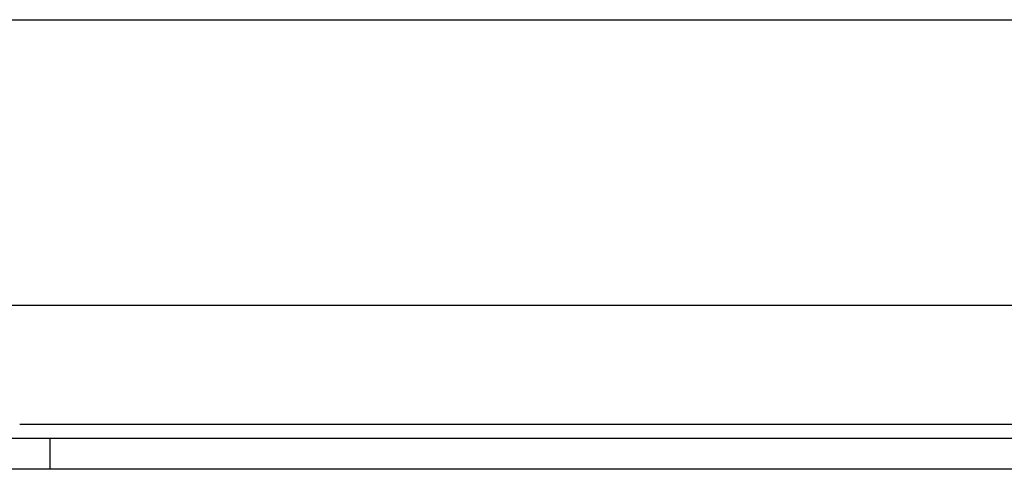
# Model space of a CAD drawing. Header units: inches. Extents: x 20 to 683, y 61 to 320.
# Tile 54 of 256: x 47.225 to 49.381, y 183.776 to 184.759. Entities that reach past the tile are written whole.
import ezdxf

# ---------------------------------------------------------------- set-up
doc = ezdxf.new("R2010")
doc.units = ezdxf.units.IN
doc.header["$MEASUREMENT"] = 0
doc.layers.add('Visible Edges(ANSI)', color=7, linetype='Continuous', lineweight=25)
doc.layers.add('Visible Tangent Edges(ANSI)', color=7, linetype='Continuous', lineweight=25)

msp = doc.modelspace()

# ---------------------------------------------------------------- linework, layer by layer
at = {"layer": 'Visible Edges(ANSI)'}
for p, q in [((21.2813, 184.7587), (91.2173, 184.7587)), ((65.5449, 184.1337), (46.9538, 184.1337)), ((46.9798, 183.8437), (47.2918, 183.8437)), ((47.2918, 183.8437), (65.2068, 183.8437)), ((47.2918, 183.7757), (46.9798, 183.7757)), ((65.2068, 183.7757), (47.2918, 183.7757))]:
    msp.add_line(p, q, dxfattribs=at)
at = {"layer": 'Visible Tangent Edges(ANSI)'}
for p, q in [((47.2254, 183.8747), (65.2733, 183.8747)), ((47.2918, 183.7757), (47.2918, 183.8437))]:
    msp.add_line(p, q, dxfattribs=at)

doc.saveas('drawing.dxf')
